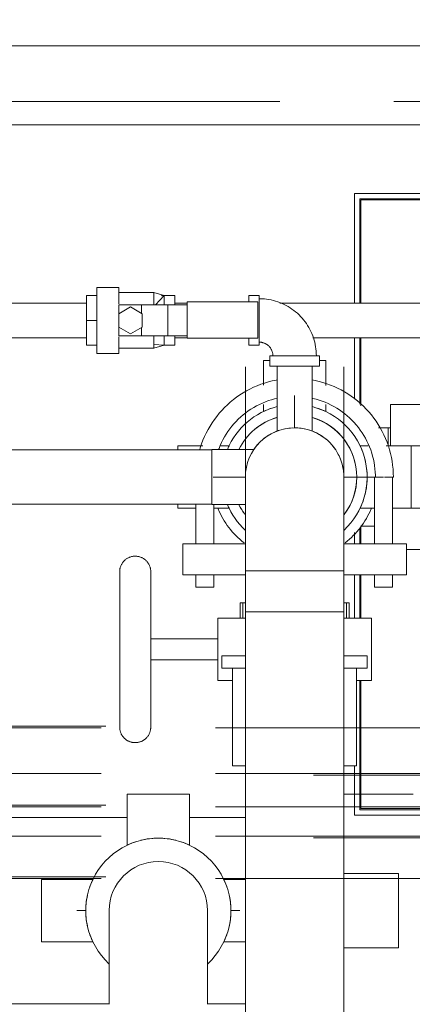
# Model space of a CAD drawing. Header units: centimetres. Extents: x -996 to 7161, y -1849 to 2591.
# Tile 13 of 49: x 1451 to 1475, y -304 to -244. Entities that reach past the tile are written whole.
import ezdxf

# ---------------------------------------------------------------- set-up
doc = ezdxf.new("R2010")
doc.units = ezdxf.units.CM
doc.header["$LTSCALE"] = 0.1
doc.header["$MEASUREMENT"] = 0
doc.linetypes.add('Krawędzie ukryte', pattern=[270, 200, -70])
doc.linetypes.add('Przerywana podwójnie', pattern=[1093.611073, 529.166651, -211.666656, 141.111112, -211.666656])
for name, color, linetype in [('2_instalacje pompownia.ISTN', 7, 'Continuous'), ('3_opisy.K_IR', 7, 'Continuous'), ('3_pompownia.K_IR', 7, 'Continuous'), ('5_opisy.K_IR', 7, 'Continuous')]:
    doc.layers.add(name, color=color, linetype=linetype)
doc.dimstyles.new('GENERATED_STYLE__5', dxfattribs={"dimtxt": 0.18, "dimasz": 18.24, "dimexe": 0.18, "dimexo": 0.0625, "dimgap": 0.09, "dimtad": 0, "dimtih": 1, "dimtoh": 1, "dimdec": 4, "dimzin": 0, "dimdsep": 46, "dimcen": 0.09, "dimadec": 0, "dimazin": 0, "dimtfac": 1, "dimtdec": 4, "dimtmove": 0, "dimatfit": 3, "dimldrblk": 'ARROWHEAD_5', "dimfxl": 1, "dimtolj": 1, "dimtzin": 0, "dimarcsym": 0})

# ---------------------------------------------------------------- blocks, each defined once
blk = doc.blocks.new('Rura 22[12]_1', base_point=(2103.697, -301.923))
at = {"layer": '2_instalacje pompownia.ISTN', "color": 252, "linetype": 'Przerywana podwójnie', "lineweight": 15}
blk.add_line((1293.697, -296.423), (2103.697, -296.423), dxfattribs=at)
at = {"layer": '2_instalacje pompownia.ISTN', "color": 252, "linetype": 'Krawędzie ukryte', "lineweight": 15}
blk.add_line((2103.697, -296.523), (1293.697, -296.523), dxfattribs=at)
blk = doc.blocks.new('Rura 22[16]_1', base_point=(2103.697, -293.044))
at = {"layer": '2_instalacje pompownia.ISTN', "color": 252, "linetype": 'Przerywana podwójnie', "lineweight": 15}
for p, q in [((1293.697, -292.044), (2103.697, -292.044)), ((2103.697, -294.044), (1293.697, -294.044))]:
    blk.add_line(p, q, dxfattribs=at)
at = {"layer": '2_instalacje pompownia.ISTN', "color": 252, "linetype": 'Krawędzie ukryte', "lineweight": 15}
for p, q in [((2103.697, -292.144), (1293.697, -292.144)), ((2103.697, -293.944), (1293.697, -293.944))]:
    blk.add_line(p, q, dxfattribs=at)
blk = doc.blocks.new('Rura 22[17]_1', base_point=(2103.697, -288.704))
at = {"layer": '2_instalacje pompownia.ISTN', "color": 252, "linetype": 'Przerywana podwójnie', "lineweight": 15}
for p, q in [((1293.697, -287.204), (2103.697, -287.204)), ((2103.697, -290.204), (1293.697, -290.204))]:
    blk.add_line(p, q, dxfattribs=at)
at = {"layer": '2_instalacje pompownia.ISTN', "color": 252, "linetype": 'Krawędzie ukryte', "lineweight": 15}
for p, q in [((2103.697, -287.304), (1293.697, -287.304)), ((2103.697, -290.104), (1293.697, -290.104))]:
    blk.add_line(p, q, dxfattribs=at)
blk = doc.blocks.new('ARROWHEAD_5')
at = {"linetype": 'Continuous', "lineweight": 0}
blk.add_hatch(color=0, dxfattribs=at).paths.add_polyline_path([(-1, 0.2679), (0, 0), (-1, -0.2679)])
at = {"color": 0, "linetype": 'Continuous', "lineweight": 0}
blk.add_line((0, 0), (-1, 0), dxfattribs=at)

msp = doc.modelspace()

# ---------------------------------------------------------------- linework, layer by layer
at = {"layer": '3_opisy.K_IR', "color": 252, "linetype": 'Krawędzie ukryte', "lineweight": 15}
msp.add_lwpolyline([(3518.634, -248.912), (858.634, -248.912)], dxfattribs=at)
at = {"layer": '3_pompownia.K_IR', "color": 7, "linetype": 'Continuous', "lineweight": 0}
for p, q in [((1507.687, -245.502), (1413.73, -245.502)), ((1413.73, -250.344), (1507.687, -250.344)), ((1509.315, -254.543), (1471.215, -254.543)), ((1471.215, -254.543), (1471.215, -261.257)), ((1471.533, -254.861), (1508.998, -254.861)), ((1471.533, -261.257), (1471.533, -254.861)), ((1471.612, -254.94), (1471.612, -261.257)), ((1508.918, -254.94), (1471.612, -254.94)), ((1456.78, -260.304), (1455.424, -260.304)), ((1455.424, -260.304), (1455.424, -262.324)), ((1456.78, -261.314), (1456.78, -260.304)), ((1458.929, -260.622), (1456.78, -260.622)), ((1458.929, -260.622), (1459.563, -260.805)), ((1458.929, -260.622), (1458.929, -261.364)), ((1458.929, -261.364), (1458.929, -260.622)), ((1454.789, -261.257), (1449.057, -261.257)), ((1454.789, -262.324), (1454.789, -260.805)), ((1454.789, -260.805), (1455.424, -260.805)), ((1459.564, -260.805), (1459.026, -261.371)), ((1459.564, -260.805), (1459.366, -260.819)), ((1459.564, -260.805), (1459.564, -261.371)), ((1459.564, -261.371), (1459.564, -260.805)), ((1460.199, -260.805), (1459.564, -260.805)), ((1460.199, -260.805), (1460.199, -261.371)), ((1460.958, -261.257), (1460.199, -261.257)), ((1460.958, -261.191), (1465.292, -261.191)), ((1460.958, -261.191), (1460.958, -263.405)), ((1465.377, -260.804), (1464.747, -260.804)), ((1464.747, -260.804), (1464.747, -261.184)), ((1465.292, -263.405), (1465.292, -261.191)), ((1465.377, -263.844), (1465.377, -260.804)), ((1479.757, -261.257), (1466.634, -261.257)), ((1456.78, -261.371), (1458.158, -261.371)), ((1456.78, -261.371), (1456.78, -261.911)), ((1457.494, -261.499), (1456.78, -261.911)), ((1456.78, -261.911), (1456.78, -262.736)), ((1458.209, -261.911), (1457.494, -261.499)), ((1458.158, -261.371), (1459.777, -261.371)), ((1458.158, -261.882), (1458.158, -261.371)), ((1458.209, -262.736), (1458.209, -261.911)), ((1459.777, -261.371), (1460.958, -261.371)), ((1459.777, -261.371), (1459.777, -263.276)), ((1454.789, -263.842), (1454.789, -262.324)), ((1454.789, -262.324), (1455.424, -262.324)), ((1455.424, -262.324), (1455.424, -264.343)), ((1456.78, -262.736), (1457.494, -263.149)), ((1456.78, -262.736), (1456.78, -263.276)), ((1457.494, -263.149), (1458.209, -262.736)), ((1458.158, -263.276), (1458.158, -262.765)), ((1449.057, -263.391), (1454.789, -263.391)), ((1458.158, -263.276), (1456.78, -263.276)), ((1456.78, -264.343), (1456.78, -263.333)), ((1459.777, -263.276), (1458.158, -263.276)), ((1458.929, -263.283), (1458.929, -263.798)), ((1458.929, -264.026), (1458.929, -263.283)), ((1459.564, -263.276), (1459.564, -263.842)), ((1459.564, -263.842), (1459.564, -263.276)), ((1460.958, -263.276), (1459.777, -263.276)), ((1460.199, -263.276), (1460.199, -263.842)), ((1460.199, -263.391), (1460.958, -263.391)), ((1465.292, -263.405), (1460.958, -263.405)), ((1464.747, -263.406), (1464.747, -263.844)), ((1468.666, -263.391), (1479.757, -263.391)), ((1471.215, -263.38), (1471.215, -267.144)), ((1471.533, -267.462), (1471.533, -263.381)), ((1471.612, -263.381), (1471.612, -267.561)), ((1455.424, -263.842), (1454.789, -263.842)), ((1455.424, -264.343), (1456.78, -264.343)), ((1456.78, -264.026), (1458.929, -264.026)), ((1458.929, -263.798), (1459.564, -263.842)), ((1458.929, -263.798), (1458.929, -264.026)), ((1458.929, -264.026), (1459.563, -263.842)), ((1460.199, -263.842), (1459.564, -263.842)), ((1464.747, -263.844), (1465.377, -263.844)), ((1466.027, -264.774), (1465.642, -264.774)), ((1465.642, -264.774), (1465.642, -266.293)), ((1466.027, -264.494), (1466.027, -265.124)), ((1469.067, -264.494), (1466.027, -264.494)), ((1469.067, -265.124), (1469.067, -264.494)), ((1469.452, -264.774), (1469.067, -264.774)), ((1469.452, -266.303), (1469.452, -264.774)), ((1464.532, -265.179), (1464.532, -322.987)), ((1466.027, -265.124), (1469.067, -265.124)), ((1466.48, -265.124), (1466.48, -269.109)), ((1468.614, -269.108), (1468.614, -265.124)), ((1470.562, -322.987), (1470.562, -265.179)), ((1467.547, -268.908), (1467.547, -266.924)), ((1467.547, -268.908), (1467.547, -266.924)), ((1465.642, -267.908), (1465.642, -267.485)), ((1469.452, -267.485), (1469.452, -267.908)), ((1478.494, -267.479), (1473.414, -267.479)), ((1473.414, -267.479), (1473.414, -270.006)), ((1473.414, -268.908), (1473.287, -268.908)), ((1473.287, -268.908), (1473.287, -270.004)), ((1473.287, -270.004), (1473.287, -268.908)), ((1462.467, -270.254), (1439.467, -270.254)), ((1460.397, -270.019), (1460.397, -270.254)), ((1461.93, -270.019), (1460.397, -270.019)), ((1465.046, -270.239), (1462.467, -270.239)), ((1462.467, -270.239), (1462.467, -271.924)), ((1463.032, -270.019), (1463.531, -270.019)), ((1471.563, -270.019), (1472.059, -270.019)), ((1474.697, -270.019), (1473.164, -270.019)), ((1477.648, -270.019), (1474.689, -270.019)), ((1474.697, -273.829), (1474.697, -270.019)), ((1462.467, -271.924), (1462.467, -273.609)), ((1462.547, -271.924), (1464.531, -271.924)), ((1470.566, -271.924), (1472.547, -271.924)), ((1470.566, -271.924), (1472.547, -271.924)), ((1471.357, -271.924), (1472.447, -271.924)), ((1472.447, -271.924), (1472.447, -276.024)), ((1472.997, -271.924), (1472.447, -271.924)), ((1473.047, -271.924), (1473.597, -271.924)), ((1473.547, -276.024), (1473.547, -271.924)), ((1473.578, -271.924), (1473.597, -271.924)), ((1439.467, -273.594), (1462.467, -273.594)), ((1460.397, -273.594), (1460.397, -273.829)), ((1460.397, -273.829), (1461.492, -273.829)), ((1461.497, -273.594), (1461.497, -276.024)), ((1462.467, -273.609), (1464.531, -273.609)), ((1463.531, -273.829), (1462.592, -273.829)), ((1462.597, -276.024), (1462.597, -273.608)), ((1472.447, -273.829), (1471.563, -273.829)), ((1473.557, -273.829), (1474.697, -273.829)), ((1474.689, -273.829), (1477.648, -273.829)), ((1471.533, -276.024), (1471.533, -275.062)), ((1471.612, -274.94), (1471.612, -276.024)), ((1471.215, -275.333), (1471.215, -276.024)), ((1460.697, -276.024), (1460.697, -277.924)), ((1461.197, -276.024), (1460.697, -276.024)), ((1461.197, -276.024), (1464.531, -276.024)), ((1470.566, -276.024), (1473.897, -276.024)), ((1474.397, -276.024), (1473.897, -276.024)), ((1474.394, -276.369), (1478.494, -276.369)), ((1474.397, -277.924), (1474.397, -276.024)), ((1460.697, -277.924), (1461.197, -277.924)), ((1464.541, -277.924), (1461.197, -277.924)), ((1461.497, -277.924), (1461.497, -278.684)), ((1462.597, -278.684), (1462.597, -277.924)), ((1464.531, -277.664), (1464.531, -280.179)), ((1467.547, -277.664), (1464.531, -277.664)), ((1464.531, -277.664), (1467.547, -277.664)), ((1470.563, -277.664), (1467.547, -277.664)), ((1467.547, -277.664), (1470.563, -277.664)), ((1470.563, -280.179), (1470.563, -277.664)), ((1473.897, -277.924), (1470.566, -277.924)), ((1471.215, -277.924), (1471.215, -280.585)), ((1471.533, -280.585), (1471.533, -277.924)), ((1471.612, -277.924), (1471.612, -280.585)), ((1472.447, -277.924), (1472.447, -278.684)), ((1473.547, -278.684), (1473.547, -277.924)), ((1473.897, -277.924), (1474.397, -277.924)), ((1461.497, -278.684), (1462.047, -278.684)), ((1462.047, -278.684), (1462.597, -278.684)), ((1472.447, -278.684), (1472.997, -278.684)), ((1472.997, -278.684), (1473.547, -278.684)), ((1464.203, -279.633), (1464.203, -280.585)), ((1464.378, -279.633), (1464.203, -279.633)), ((1464.53, -279.633), (1464.378, -279.633)), ((1464.378, -280.585), (1464.378, -279.633)), ((1470.716, -279.633), (1470.566, -279.633)), ((1470.891, -279.633), (1470.716, -279.633)), ((1470.716, -280.585), (1470.716, -279.633)), ((1470.891, -280.585), (1470.891, -279.633)), ((1462.835, -280.585), (1464.533, -280.585)), ((1462.835, -284.395), (1462.835, -280.585)), ((1464.531, -280.179), (1467.547, -280.179)), ((1464.934, -280.179), (1464.635, -280.179)), ((1465.414, -280.179), (1464.936, -280.179)), ((1466.039, -280.179), (1465.415, -280.179)), ((1466.766, -280.179), (1466.039, -280.179)), ((1468.327, -280.179), (1466.767, -280.179)), ((1467.547, -280.179), (1470.563, -280.179)), ((1469.054, -280.179), (1468.328, -280.179)), ((1469.679, -280.179), (1469.055, -280.179)), ((1470.158, -280.179), (1469.68, -280.179)), ((1470.459, -280.179), (1470.159, -280.179)), ((1470.566, -280.585), (1472.259, -280.585)), ((1472.259, -284.395), (1472.259, -280.585)), ((1462.835, -281.843), (1458.733, -281.843)), ((1463.097, -282.874), (1463.097, -283.634)), ((1463.114, -282.874), (1463.097, -282.874)), ((1463.597, -282.874), (1463.097, -282.874)), ((1463.597, -282.874), (1464.537, -282.874)), ((1470.566, -282.874), (1471.497, -282.874)), ((1471.997, -282.874), (1471.497, -282.874)), ((1471.997, -282.874), (1471.98, -282.874)), ((1471.997, -283.634), (1471.997, -282.874)), ((1458.733, -283.138), (1462.835, -283.138)), ((1463.097, -283.634), (1463.597, -283.634)), ((1463.097, -283.634), (1463.114, -283.634)), ((1464.538, -283.634), (1463.597, -283.634)), ((1463.747, -283.634), (1463.747, -289.634)), ((1471.497, -283.634), (1470.566, -283.634)), ((1471.347, -289.634), (1471.347, -283.634)), ((1471.497, -283.634), (1471.997, -283.634)), ((1471.98, -283.634), (1471.997, -283.634)), ((1463.749, -284.395), (1462.835, -284.395)), ((1472.259, -284.395), (1471.345, -284.395)), ((1471.533, -292.326), (1471.533, -284.395)), ((1471.612, -284.395), (1471.612, -292.247)), ((1463.747, -289.634), (1464.247, -289.634)), ((1464.532, -289.634), (1464.247, -289.634)), ((1470.847, -289.634), (1470.566, -289.634)), ((1470.847, -289.634), (1471.347, -289.634)), ((1471.215, -289.634), (1471.215, -292.643)), ((1461.102, -291.354), (1457.292, -291.354)), ((1457.292, -291.354), (1457.292, -293.047)), ((1461.102, -293.047), (1461.102, -291.354)), ((1474.818, -291.354), (1470.566, -291.354)), ((1471.215, -292.643), (1504.272, -292.643)), ((1504.272, -292.326), (1471.533, -292.326)), ((1471.612, -292.247), (1504.272, -292.247)), ((1457.292, -292.789), (1448.987, -292.789)), ((1457.292, -294.488), (1457.292, -293.047)), ((1464.532, -292.789), (1461.102, -292.789)), ((1461.102, -293.047), (1461.102, -294.488)), ((1473.917, -296.218), (1470.563, -296.218)), ((1473.917, -300.79), (1473.917, -296.218)), ((1452.047, -296.599), (1452.047, -300.409)), ((1453.741, -296.599), (1452.047, -296.599)), ((1453.741, -296.599), (1455.181, -296.599)), ((1463.214, -296.599), (1464.532, -296.599)), ((1454.197, -298.504), (1454.752, -298.504)), ((1463.642, -298.504), (1464.197, -298.504)), ((1452.047, -300.409), (1453.741, -300.409)), ((1455.181, -300.409), (1453.741, -300.409)), ((1464.532, -300.409), (1463.214, -300.409)), ((1470.563, -300.79), (1473.917, -300.79)), ((1448.987, -304.219), (1456.182, -304.219)), ((1462.213, -304.219), (1464.532, -304.219))]:
    msp.add_line(p, q, dxfattribs=at)
at = {"layer": '3_pompownia.K_IR', "color": 7, "linetype": 'Continuous', "lineweight": 0, "flags": 128}
for points in [[(1468.879, -264.494), (1468.876, -264.354), (1468.868, -264.214), (1468.854, -264.075), (1468.834, -263.936), (1468.809, -263.798), (1468.778, -263.661), (1468.742, -263.526), (1468.701, -263.392), (1468.654, -263.26), (1468.602, -263.13), (1468.545, -263.002), (1468.483, -262.877), (1468.416, -262.754), (1468.344, -262.634), (1468.267, -262.516), (1468.186, -262.402), (1468.1, -262.292), (1468.01, -262.185), (1467.915, -262.081), (1467.817, -261.982), (1467.714, -261.886), (1467.608, -261.795), (1467.498, -261.708), (1467.385, -261.625), (1467.269, -261.547), (1467.15, -261.474), (1467.027, -261.405), (1466.903, -261.342), (1466.775, -261.283), (1466.646, -261.23), (1466.514, -261.182), (1466.381, -261.139), (1466.246, -261.101), (1466.11, -261.069), (1465.972, -261.043), (1465.834, -261.022), (1465.694, -261.006), (1465.555, -260.996), (1465.415, -260.992), (1465.377, -260.992)], [(1465.377, -263.656), (1465.41, -263.656), (1465.444, -263.658), (1465.477, -263.662), (1465.51, -263.666), (1465.543, -263.672), (1465.576, -263.68), (1465.608, -263.688), (1465.64, -263.698), (1465.672, -263.709), (1465.703, -263.722), (1465.734, -263.736), (1465.764, -263.75), (1465.793, -263.767), (1465.822, -263.784), (1465.85, -263.802), (1465.877, -263.822), (1465.904, -263.842), (1465.929, -263.864), (1465.954, -263.886), (1465.978, -263.91), (1466.001, -263.934), (1466.023, -263.96), (1466.044, -263.986), (1466.063, -264.013), (1466.082, -264.041), (1466.1, -264.07), (1466.116, -264.099), (1466.131, -264.129), (1466.145, -264.159), (1466.158, -264.19), (1466.169, -264.222), (1466.18, -264.253), (1466.189, -264.286), (1466.196, -264.318), (1466.203, -264.351), (1466.208, -264.384), (1466.211, -264.418), (1466.214, -264.451), (1466.215, -264.485), (1466.215, -264.494)], [(1466.485, -265.969), (1466.409, -265.982), (1466.172, -266.032), (1465.938, -266.092), (1465.706, -266.161), (1465.477, -266.239), (1465.251, -266.326), (1465.029, -266.423), (1464.811, -266.528), (1464.598, -266.642), (1464.389, -266.764), (1464.185, -266.894), (1463.986, -267.033), (1463.794, -267.179), (1463.607, -267.333), (1463.426, -267.494), (1463.253, -267.662), (1463.086, -267.837), (1462.926, -268.019), (1462.773, -268.207), (1462.628, -268.401), (1462.492, -268.6), (1462.363, -268.805), (1462.242, -269.015), (1462.13, -269.229), (1462.027, -269.448), (1461.932, -269.671), (1461.846, -269.897), (1461.77, -270.127), (1461.733, -270.254)], [(1473.597, -271.924), (1473.592, -271.682), (1473.577, -271.441), (1473.553, -271.2), (1473.52, -270.96), (1473.476, -270.722), (1473.423, -270.486), (1473.361, -270.252), (1473.29, -270.021), (1473.209, -269.793), (1473.119, -269.568), (1473.021, -269.347), (1472.913, -269.13), (1472.797, -268.918), (1472.673, -268.71), (1472.54, -268.508), (1472.4, -268.311), (1472.251, -268.12), (1472.095, -267.935), (1471.932, -267.756), (1471.762, -267.584), (1471.585, -267.419), (1471.402, -267.261), (1471.212, -267.111), (1471.017, -266.968), (1470.816, -266.833), (1470.609, -266.706), (1470.398, -266.588), (1470.183, -266.478), (1469.963, -266.377), (1469.739, -266.285), (1469.512, -266.202), (1469.281, -266.128), (1469.048, -266.063), (1468.813, -266.008), (1468.609, -265.969)], [(1462.893, -270.241), (1462.914, -270.18), (1462.988, -269.996), (1463.068, -269.816), (1463.156, -269.638), (1463.251, -269.464), (1463.353, -269.295), (1463.461, -269.129), (1463.576, -268.968), (1463.698, -268.811), (1463.825, -268.66), (1463.959, -268.514), (1464.098, -268.373), (1464.243, -268.238), (1464.393, -268.109), (1464.548, -267.986), (1464.708, -267.869), (1464.872, -267.759), (1465.041, -267.655), (1465.214, -267.558), (1465.39, -267.468), (1465.57, -267.386), (1465.753, -267.31), (1465.939, -267.242), (1466.128, -267.182), (1466.318, -267.129), (1466.491, -267.088)], [(1468.603, -267.089), (1468.671, -267.103), (1468.863, -267.152), (1469.053, -267.209), (1469.24, -267.273), (1469.425, -267.344), (1469.607, -267.423), (1469.785, -267.509), (1469.96, -267.602), (1470.131, -267.702), (1470.298, -267.809), (1470.46, -267.922), (1470.618, -268.042), (1470.77, -268.168), (1470.918, -268.299), (1471.06, -268.437), (1471.197, -268.58), (1471.328, -268.729), (1471.452, -268.883), (1471.571, -269.041), (1471.683, -269.205), (1471.788, -269.372), (1471.887, -269.544), (1471.979, -269.719), (1472.063, -269.898), (1472.141, -270.081), (1472.211, -270.266), (1472.273, -270.454), (1472.328, -270.644), (1472.376, -270.836), (1472.415, -271.03), (1472.447, -271.225), (1472.471, -271.422), (1472.487, -271.619), (1472.496, -271.817), (1472.497, -271.924)], [(1472.686, -268.908), (1472.767, -268.908), (1472.996, -268.908), (1473.225, -268.908), (1473.287, -268.908)], [(1464.531, -271.924), (1464.531, -271.929), (1464.531, -271.942), (1464.531, -271.965), (1464.531, -271.997), (1464.531, -272.038), (1464.531, -272.089), (1464.531, -272.148), (1464.531, -272.215), (1464.531, -272.292), (1464.531, -272.377), (1464.531, -272.471), (1464.531, -272.573), (1464.531, -272.683), (1464.531, -272.801), (1464.531, -272.927), (1464.531, -273.06), (1464.531, -273.201), (1464.531, -273.349), (1464.531, -273.504), (1464.531, -273.665), (1464.531, -273.833), (1464.531, -274.007), (1464.531, -274.187), (1464.531, -274.372), (1464.531, -274.563), (1464.531, -274.758), (1464.531, -274.959), (1464.531, -275.163), (1464.531, -275.372), (1464.531, -275.584), (1464.531, -275.8), (1464.531, -276.019), (1464.531, -276.24), (1464.531, -276.463), (1464.531, -276.689), (1464.531, -276.916), (1464.531, -277.144), (1464.531, -277.373), (1464.531, -277.602), (1464.531, -277.664)], [(1470.563, -277.664), (1470.563, -277.435), (1470.563, -277.206), (1470.563, -276.977), (1470.563, -276.75), (1470.563, -276.524), (1470.563, -276.3), (1470.563, -276.078), (1470.563, -275.859), (1470.563, -275.642), (1470.563, -275.429), (1470.563, -275.219), (1470.563, -275.014), (1470.563, -274.812), (1470.563, -274.615), (1470.563, -274.423), (1470.563, -274.236), (1470.563, -274.055), (1470.563, -273.879), (1470.563, -273.71), (1470.563, -273.546), (1470.563, -273.39), (1470.563, -273.24), (1470.563, -273.097), (1470.563, -272.962), (1470.563, -272.834), (1470.563, -272.714), (1470.563, -272.602), (1470.563, -272.497), (1470.563, -272.402), (1470.563, -272.314), (1470.563, -272.235), (1470.563, -272.165), (1470.563, -272.104), (1470.563, -272.051), (1470.563, -272.008), (1470.563, -271.973), (1470.563, -271.948), (1470.563, -271.931), (1470.563, -271.924)], [(1472.466, -274.94), (1472.373, -274.94), (1472.147, -274.94), (1471.923, -274.94), (1471.701, -274.94), (1471.591, -274.94)], [(1456.828, -277.728), (1456.829, -277.69), (1456.831, -277.652), (1456.835, -277.614), (1456.84, -277.576), (1456.847, -277.539), (1456.855, -277.501), (1456.865, -277.465), (1456.876, -277.428), (1456.889, -277.392), (1456.903, -277.357), (1456.919, -277.322), (1456.936, -277.288), (1456.954, -277.255), (1456.974, -277.222), (1456.994, -277.19), (1457.017, -277.159), (1457.04, -277.129), (1457.064, -277.1), (1457.09, -277.072), (1457.117, -277.045), (1457.145, -277.019), (1457.174, -276.994), (1457.204, -276.97), (1457.234, -276.948), (1457.266, -276.926), (1457.298, -276.906), (1457.332, -276.888), (1457.366, -276.871), (1457.4, -276.855), (1457.435, -276.84), (1457.471, -276.827), (1457.507, -276.815), (1457.544, -276.805), (1457.581, -276.796), (1457.619, -276.789), (1457.656, -276.784), (1457.694, -276.779), (1457.732, -276.777), (1457.77, -276.775), (1457.808, -276.776), (1457.846, -276.778), (1457.884, -276.781), (1457.922, -276.786), (1457.96, -276.792), (1457.997, -276.8), (1458.034, -276.81), (1458.07, -276.821), (1458.106, -276.833), (1458.142, -276.847), (1458.177, -276.862), (1458.211, -276.878), (1458.245, -276.896), (1458.278, -276.915), (1458.31, -276.936), (1458.341, -276.958), (1458.371, -276.981), (1458.401, -277.005), (1458.429, -277.03), (1458.457, -277.057), (1458.483, -277.085), (1458.508, -277.113), (1458.532, -277.143), (1458.555, -277.173), (1458.576, -277.205), (1458.597, -277.237), (1458.616, -277.27), (1458.633, -277.304), (1458.65, -277.338), (1458.665, -277.373), (1458.678, -277.409), (1458.69, -277.445), (1458.701, -277.482), (1458.71, -277.519), (1458.717, -277.556), (1458.724, -277.593), (1458.728, -277.631), (1458.731, -277.669), (1458.733, -277.707), (1458.733, -277.728)], [(1456.828, -278.145), (1456.828, -278.07), (1456.828, -278.003), (1456.828, -277.943), (1456.828, -277.89), (1456.828, -277.844), (1456.828, -277.806), (1456.828, -277.776), (1456.828, -277.752), (1456.828, -277.737), (1456.828, -277.729), (1456.828, -277.728)], [(1456.828, -277.728), (1456.828, -277.732), (1456.828, -277.743), (1456.828, -277.762), (1456.828, -277.789), (1456.828, -277.823), (1456.828, -277.864), (1456.828, -277.913), (1456.828, -277.97), (1456.828, -278.033), (1456.828, -278.104), (1456.828, -278.182), (1456.828, -278.266), (1456.828, -278.357), (1456.828, -278.455), (1456.828, -278.56), (1456.828, -278.67), (1456.828, -278.787), (1456.828, -278.91), (1456.828, -279.038), (1456.828, -279.172), (1456.828, -279.312), (1456.828, -279.456), (1456.828, -279.605), (1456.828, -279.759), (1456.828, -279.917), (1456.828, -280.08), (1456.828, -280.246), (1456.828, -280.415), (1456.828, -280.589), (1456.828, -280.765), (1456.828, -280.944), (1456.828, -281.125), (1456.828, -281.308), (1456.828, -281.494), (1456.828, -281.681), (1456.828, -281.869), (1456.828, -282.059), (1456.828, -282.249), (1456.828, -282.439), (1456.828, -282.629), (1456.828, -282.82), (1456.828, -283.009), (1456.828, -283.198), (1456.828, -283.386), (1456.828, -283.572), (1456.828, -283.757), (1456.828, -283.94), (1456.828, -284.12), (1456.828, -284.298), (1456.828, -284.472), (1456.828, -284.644), (1456.828, -284.812), (1456.828, -284.976), (1456.828, -285.137), (1456.828, -285.293), (1456.828, -285.445), (1456.828, -285.592), (1456.828, -285.734), (1456.828, -285.871), (1456.828, -286.002), (1456.828, -286.128), (1456.828, -286.248), (1456.828, -286.362), (1456.828, -286.47), (1456.828, -286.571), (1456.828, -286.666), (1456.828, -286.754), (1456.828, -286.836), (1456.828, -286.91), (1456.828, -286.978), (1456.828, -287.038), (1456.828, -287.091), (1456.828, -287.136), (1456.828, -287.175), (1456.828, -287.205), (1456.828, -287.228), (1456.828, -287.244), (1456.828, -287.252), (1456.828, -287.253)], [(1458.733, -277.728), (1458.733, -277.732), (1458.733, -277.743), (1458.733, -277.762), (1458.733, -277.789), (1458.733, -277.823), (1458.733, -277.864), (1458.733, -277.913), (1458.733, -277.97), (1458.733, -278.033), (1458.733, -278.104), (1458.733, -278.182)], [(1458.733, -287.253), (1458.733, -287.249), (1458.733, -287.238), (1458.733, -287.219), (1458.733, -287.192), (1458.733, -287.158), (1458.733, -287.116), (1458.733, -287.067), (1458.733, -287.011), (1458.733, -286.948), (1458.733, -286.877), (1458.733, -286.799), (1458.733, -286.715), (1458.733, -286.623), (1458.733, -286.525), (1458.733, -286.421), (1458.733, -286.31), (1458.733, -286.194), (1458.733, -286.071), (1458.733, -285.942), (1458.733, -285.808), (1458.733, -285.669), (1458.733, -285.525), (1458.733, -285.376), (1458.733, -285.222), (1458.733, -285.064), (1458.733, -284.901), (1458.733, -284.735), (1458.733, -284.565), (1458.733, -284.392), (1458.733, -284.216), (1458.733, -284.037), (1458.733, -283.856), (1458.733, -283.672), (1458.733, -283.487), (1458.733, -283.3), (1458.733, -283.112), (1458.733, -282.922), (1458.733, -282.732), (1458.733, -282.542), (1458.733, -282.351), (1458.733, -282.161), (1458.733, -281.971), (1458.733, -281.782), (1458.733, -281.595), (1458.733, -281.408), (1458.733, -281.224), (1458.733, -281.041), (1458.733, -280.861), (1458.733, -280.683), (1458.733, -280.508), (1458.733, -280.337), (1458.733, -280.169), (1458.733, -280.004), (1458.733, -279.844), (1458.733, -279.688), (1458.733, -279.536), (1458.733, -279.389), (1458.733, -279.247), (1458.733, -279.11), (1458.733, -278.979), (1458.733, -278.853), (1458.733, -278.733), (1458.733, -278.619), (1458.733, -278.511), (1458.733, -278.409), (1458.733, -278.315), (1458.733, -278.226), (1458.733, -278.145), (1458.733, -278.07), (1458.733, -278.003), (1458.733, -277.943), (1458.733, -277.89), (1458.733, -277.844), (1458.733, -277.806), (1458.733, -277.776), (1458.733, -277.752), (1458.733, -277.737), (1458.733, -277.729), (1458.733, -277.728)], [(1456.828, -287.253), (1456.828, -287.249), (1456.828, -287.238), (1456.828, -287.219), (1456.828, -287.192), (1456.828, -287.158), (1456.828, -287.116), (1456.828, -287.067), (1456.828, -287.011), (1456.828, -286.948), (1456.828, -286.877)], [(1458.733, -287.253), (1458.732, -287.291), (1458.73, -287.329), (1458.726, -287.367), (1458.721, -287.405), (1458.714, -287.442), (1458.706, -287.479), (1458.696, -287.516), (1458.685, -287.553), (1458.672, -287.588), (1458.658, -287.624), (1458.642, -287.659), (1458.625, -287.693), (1458.607, -287.726), (1458.588, -287.759), (1458.567, -287.791), (1458.545, -287.822), (1458.521, -287.852), (1458.497, -287.881), (1458.471, -287.909), (1458.444, -287.936), (1458.416, -287.962), (1458.387, -287.987), (1458.358, -288.011), (1458.327, -288.033), (1458.295, -288.054), (1458.263, -288.074), (1458.229, -288.093), (1458.196, -288.11), (1458.161, -288.126), (1458.126, -288.141), (1458.09, -288.154), (1458.054, -288.165), (1458.017, -288.176), (1457.98, -288.184), (1457.942, -288.192), (1457.905, -288.197), (1457.867, -288.201), (1457.829, -288.204), (1457.791, -288.205), (1457.753, -288.205), (1457.715, -288.203), (1457.677, -288.2), (1457.639, -288.195), (1457.601, -288.188), (1457.564, -288.18), (1457.527, -288.171), (1457.491, -288.16), (1457.455, -288.148), (1457.419, -288.134), (1457.384, -288.119), (1457.35, -288.102), (1457.316, -288.085), (1457.283, -288.065), (1457.251, -288.045), (1457.22, -288.023), (1457.19, -288), (1457.16, -287.976), (1457.132, -287.95), (1457.104, -287.924), (1457.078, -287.896), (1457.053, -287.868), (1457.029, -287.838), (1457.006, -287.808), (1456.985, -287.776), (1456.964, -287.744), (1456.945, -287.711), (1456.928, -287.677), (1456.911, -287.643), (1456.897, -287.608), (1456.883, -287.572), (1456.871, -287.536), (1456.86, -287.499), (1456.851, -287.462), (1456.844, -287.425), (1456.838, -287.387), (1456.833, -287.349), (1456.83, -287.312), (1456.828, -287.273), (1456.828, -287.253)], [(1458.733, -286.836), (1458.733, -286.91), (1458.733, -286.978), (1458.733, -287.038), (1458.733, -287.091), (1458.733, -287.136), (1458.733, -287.175), (1458.733, -287.205), (1458.733, -287.228), (1458.733, -287.244), (1458.733, -287.252), (1458.733, -287.253)], [(1456.181, -298.504), (1456.181, -298.508), (1456.181, -298.522), (1456.181, -298.545), (1456.181, -298.577), (1456.181, -298.618), (1456.181, -298.668), (1456.181, -298.727), (1456.181, -298.795), (1456.181, -298.872), (1456.181, -298.957), (1456.181, -299.051), (1456.181, -299.152), (1456.181, -299.263), (1456.181, -299.381), (1456.181, -299.506), (1456.181, -299.64), (1456.181, -299.781), (1456.181, -299.929), (1456.181, -300.083), (1456.181, -300.245), (1456.181, -300.413), (1456.181, -300.587), (1456.181, -300.767), (1456.181, -300.952), (1456.181, -301.143), (1456.181, -301.338), (1456.181, -301.539), (1456.181, -301.743), (1456.181, -301.952), (1456.181, -302.164), (1456.181, -302.38), (1456.181, -302.598), (1456.181, -302.82), (1456.181, -303.043), (1456.181, -303.269), (1456.181, -303.495), (1456.181, -303.724), (1456.181, -303.953), (1456.181, -304.182), (1456.181, -304.244)], [(1462.214, -304.244), (1462.214, -304.015), (1462.214, -303.785), (1462.214, -303.557), (1462.214, -303.33), (1462.214, -303.104), (1462.214, -302.88), (1462.214, -302.658), (1462.214, -302.438), (1462.214, -302.222), (1462.214, -302.009), (1462.214, -301.799), (1462.214, -301.593), (1462.214, -301.392), (1462.214, -301.195), (1462.214, -301.003), (1462.214, -300.816), (1462.214, -300.635), (1462.214, -300.459), (1462.214, -300.289), (1462.214, -300.126), (1462.214, -299.97), (1462.214, -299.82), (1462.214, -299.677), (1462.214, -299.542), (1462.214, -299.414), (1462.214, -299.294), (1462.214, -299.181), (1462.214, -299.077), (1462.214, -298.981), (1462.214, -298.894), (1462.214, -298.815), (1462.214, -298.745), (1462.214, -298.683), (1462.214, -298.631), (1462.214, -298.587), (1462.214, -298.553), (1462.214, -298.527), (1462.214, -298.511), (1462.214, -298.504)]]:
    msp.add_lwpolyline(points, dxfattribs=at)
at = {"layer": '3_pompownia.K_IR', "color": 7, "linetype": 'Continuous', "lineweight": 0}
for centre, radius, start, end in [((1467.547, -271.924), 4.445, 103.90933, 157.57392), ((1467.547, -271.924), 4.445, 108.45194, 115.37693), ((1467.547, -271.924), 4.445, 312.97599, 76.09067), ((1467.547, -271.924), 4.445, 64.62307, 71.54806), ((1467.547, -271.924), 3.81, 106.31733, 153.69544), ((1467.547, -271.924), 3.81, 106.8, 153.56705), ((1467.547, -271.924), 3.81, 0, 73.68267), ((1467.547, -271.924), 3.81, 0, 73.2), ((1467.547, -271.924), 3.016, 90, 180), ((1467.547, -271.924), 3.016, 90, 180), ((1467.547, -271.924), 3.015, 107.43105, 115.40201), ((1467.547, -271.924), 3.015, 93.00646, 100.86477), ((1467.547, -271.924), 3.016, 60, 90), ((1467.547, -271.924), 3.016, 60, 90), ((1467.547, -271.924), 3.015, 78.56377, 86.38807), ((1467.547, -271.924), 3.015, 64.09071, 71.94331), ((1467.547, -271.924), 3.015, 121.84389, 130.07625), ((1467.547, -271.924), 3.016, 0, 59.58953), ((1467.547, -271.924), 3.016, 0, 59.58953), ((1467.547, -271.924), 3.015, 49.56079, 57.51743), ((1467.547, -271.924), 4.445, 154.62307, 157.68), ((1467.547, -271.924), 3.016, 142.5902, 145.43307), ((1467.547, -271.924), 3.015, 142.39999, 145.36135), ((1467.547, -271.924), 3.015, 137.40703, 145.16714), ((1467.547, -271.924), 3.015, 34.90468, 42.57471), ((1467.547, -271.924), 3.015, 34.63865, 37.60001), ((1467.547, -271.924), 3.016, 34.56693, 36), ((1467.547, -271.924), 4.445, 18.45194, 25.37693), ((1467.547, -271.924), 3.015, 19.86346, 27.48141), ((1467.547, -271.924), 4.445, 0, 13.9686), ((1467.547, -271.924), 3.015, 0, 13.7407), ((1467.547, -271.924), 3.81, 323.04637, 0), ((1467.547, -271.924), 3.81, 323.96183, 0), ((1467.547, -271.924), 4.445, 346.0314, 0), ((1467.547, -271.924), 4.445, 334.62307, 341.54806), ((1467.547, -271.924), 5.08, 202.63568, 232.47116), ((1467.547, -271.924), 4.445, 202.32, 205.37693), ((1467.547, -271.924), 4.445, 202.42608, 227.06671), ((1467.547, -271.924), 3.81, 206.30456, 217.01857), ((1467.547, -271.924), 3.81, 206.43295, 216.09456), ((1467.547, -271.924), 5.08, 307.56697, 337.36432), ((1459.197, -298.504), 4.445, 90, 227.06671), ((1459.197, -298.504), 4.445, 108.45194, 115.37693), ((1459.197, -298.504), 4.445, 90, 103.9686), ((1459.197, -298.504), 4.445, 312.93329, 90), ((1459.197, -298.504), 4.445, 76.0314, 90), ((1459.197, -298.504), 4.445, 64.62307, 71.54806), ((1459.197, -298.504), 3.016, 90, 180), ((1459.197, -298.504), 3.016, 90, 180), ((1459.197, -298.504), 3.016, 0, 90), ((1459.197, -298.504), 3.016, 0, 90), ((1459.197, -298.504), 4.445, 154.62307, 161.54806), ((1459.197, -298.504), 4.445, 18.45194, 25.37693), ((1459.197, -298.504), 4.445, 166.0314, 180), ((1459.197, -298.504), 4.445, 0, 13.9686), ((1459.197, -298.504), 4.445, 180, 193.9686), ((1459.197, -298.504), 4.445, 346.0314, 0), ((1459.197, -298.504), 4.445, 198.45194, 205.37693), ((1459.197, -298.504), 4.445, 334.62307, 341.54806)]:
    msp.add_arc(centre, radius, start, end, dxfattribs=at)

# ---------------------------------------------------------------- block references
at = {"layer": '2_instalacje pompownia.ISTN', "color": 252, "linetype": 'Przerywana podwójnie', "lineweight": 0}
for name, p in [('Rura 22[17]_1', (2103.697, -288.704)), ('Rura 22[16]_1', (2103.697, -293.044)), ('Rura 22[12]_1', (2103.697, -301.923))]:
    msp.add_blockref(name, p, dxfattribs=at)

# ---------------------------------------------------------------- leaders
at = {"layer": '5_opisy.K_IR', "color": 7, "linetype": 'Continuous', "lineweight": 0, "annotation_type": 0, "has_hookline": 1, "hookline_direction": 1, "text_width": 406.53}
msp.add_leader([(1888.73, -248.858), (1888.73, -90.01), (1864.283, -90.01)], dimstyle='GENERATED_STYLE__5', dxfattribs=at)

doc.saveas('drawing.dxf')
